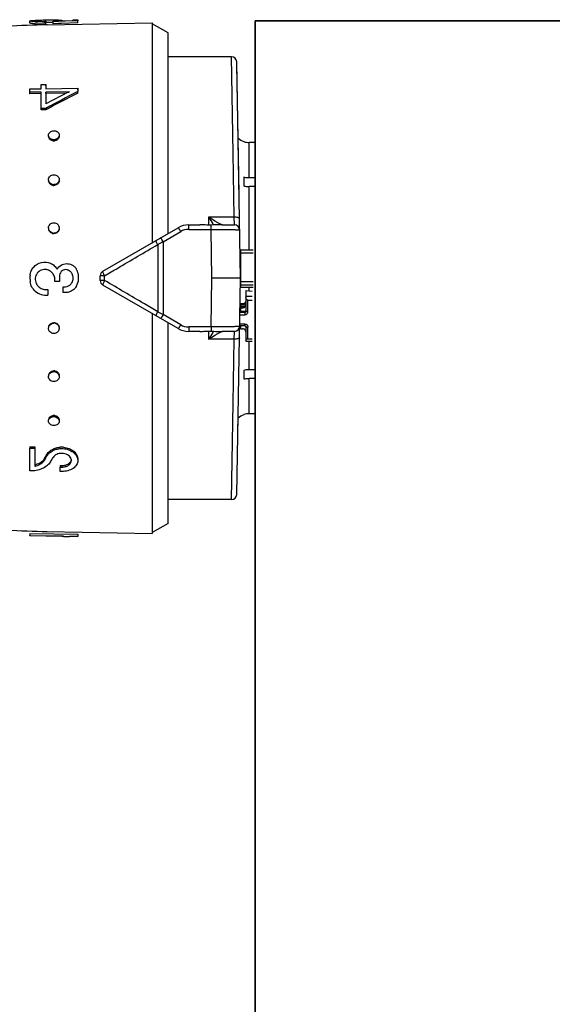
# Model space of a CAD drawing. Header units: millimetres. Extents: x -727 to 69715, y -15705 to 98123.
# Tile 80 of 256: x 23948 to 23998, y -15057 to -14965. Entities that reach past the tile are written whole.
import ezdxf

# ---------------------------------------------------------------- set-up
doc = ezdxf.new("R2010")
doc.units = ezdxf.units.MM
doc.layers.add('UT_ZAŘÍZENÍ - OT', color=3, linetype='Continuous', lineweight=35)

msp = doc.modelspace()

# ---------------------------------------------------------------- linework, layer by layer
at = {"color": 0, "linetype": 'Continuous'}
for p, q in [((23949.001, -14965.056), (23948.998, -14964.856)), ((23949.634, -14964.81), (23949.649, -14964.809)), ((23949.649, -14964.809), (23949.661, -14964.809)), ((23949.65, -14964.869), (23949.65, -14964.823)), ((23950.564, -14964.796), (23950.441, -14964.798)), ((23950.488, -14964.895), (23950.488, -14964.958)), ((23950.491, -14965.157), (23950.488, -14964.958)), ((23950.564, -14964.996), (23950.489, -14964.997)), ((23950.633, -14965.22), (23960.501, -14965.047)), ((23951.175, -14964.99), (23951.144, -14964.99)), ((23951.173, -14964.929), (23951.173, -14964.876)), ((23951.603, -14964.913), (23951.173, -14964.929)), ((23951.177, -14965.128), (23951.173, -14964.929)), ((23951.693, -14965.109), (23951.177, -14965.128)), ((23951.397, -14964.856), (23951.396, -14964.792)), ((23951.69, -14964.91), (23951.603, -14964.913)), ((23951.685, -14964.861), (23951.988, -14964.852)), ((23952.981, -14964.865), (23951.69, -14964.91)), ((23951.952, -14965.1), (23951.693, -14965.109)), ((23951.834, -14964.857), (23951.834, -14964.842)), ((23953.501, -14965.046), (23951.952, -14965.1)), ((23951.988, -14964.852), (23953.047, -14964.818)), ((23951.997, -14964.798), (23951.998, -14964.851)), ((23953.049, -14964.862), (23952.981, -14964.865)), ((23953.047, -14964.75), (23953.497, -14964.742)), ((23953.047, -14964.818), (23953.047, -14964.75)), ((23953.497, -14964.847), (23953.049, -14964.862)), ((23953.497, -14964.742), (23953.497, -14964.847)), ((23953.501, -14965.046), (23953.497, -14964.847)), ((23960.501, -14965.047), (23960.501, -14985.692)), ((23962.001, -14965.987), (23960.501, -14965.121)), ((23962.001, -14984.826), (23962.001, -14965.987)), ((23967.947, -14968.221), (23962.001, -14968.221)), ((23968.101, -14977.286), (23967.947, -14968.221)), ((23968.801, -14989.021), (23968.447, -14968.713)), ((23968.663, -14981.087), (23968.451, -14968.962)), ((23950.048, -14970.826), (23950.498, -14970.821)), ((23950.048, -14971.232), (23950.048, -14970.826)), ((23950.498, -14970.821), (23950.498, -14971.226)), ((23950.501, -14970.971), (23950.498, -14970.821)), ((23948.998, -14971.245), (23950.048, -14971.232)), ((23948.998, -14971.556), (23948.998, -14971.245)), ((23950.048, -14971.543), (23948.998, -14971.556)), ((23949.001, -14971.7), (23948.998, -14971.556)), ((23950.051, -14971.687), (23949.001, -14971.7)), ((23950.048, -14973.075), (23950.048, -14971.543)), ((23950.498, -14971.226), (23953.497, -14971.187)), ((23952.712, -14971.509), (23950.498, -14971.537)), ((23950.498, -14971.537), (23950.498, -14972.656)), ((23950.501, -14971.682), (23950.498, -14971.537)), ((23952.419, -14971.657), (23950.501, -14971.682)), ((23950.501, -14971.682), (23950.501, -14972.539)), ((23952.657, -14971.537), (23952.712, -14971.509)), ((23953.497, -14971.499), (23953.442, -14971.527)), ((23953.497, -14971.187), (23953.497, -14971.499)), ((23953.501, -14971.334), (23953.497, -14971.187)), ((23953.501, -14971.643), (23953.497, -14971.499)), ((23950.498, -14973.07), (23950.048, -14973.075)), ((23950.051, -14973.206), (23950.048, -14973.075)), ((23950.501, -14973.201), (23950.051, -14973.206)), ((23950.501, -14973.201), (23950.498, -14973.07)), ((23950.553, -14973.173), (23950.501, -14973.201)), ((23969.101, -14976.185), (23969.101, -14976.198)), ((23969.601, -14979.608), (23969.601, -14976.284)), ((23970.171, -14976.284), (23969.601, -14976.284)), ((23968.204, -14983.296), (23968.101, -14977.286)), ((23969.101, -14979.547), (23969.101, -14980.361)), ((23970.219, -14979.608), (23969.601, -14979.608)), ((23969.601, -14986.347), (23969.601, -14980.421)), ((23970.226, -14980.421), (23969.601, -14980.421)), ((23965.801, -14983.296), (23965.801, -14984.03)), ((23968.204, -14983.296), (23965.801, -14983.296)), ((23968.223, -14984.021), (23968.204, -14983.296)), ((23955.851, -14988.377), (23962.931, -14984.289)), ((23961.535, -14985.609), (23963.181, -14984.641)), ((23963.931, -14984.436), (23963.931, -14984.021)), ((23963.931, -14984.021), (23964.958, -14984.021)), ((23963.931, -14984.436), (23966.029, -14984.436)), ((23966.029, -14984.436), (23966.029, -14984.029)), ((23966.101, -14989.021), (23966.029, -14984.436)), ((23967.065, -14984.021), (23968.223, -14984.021)), ((23961.535, -14985.609), (23961.535, -14992.433)), ((23961.014, -14985.866), (23961.014, -14992.177)), ((23968.801, -14986.347), (23968.801, -14989.869)), ((23968.801, -14986.347), (23970.001, -14986.347)), ((23968.801, -14986.631), (23970.001, -14986.631)), ((23951.787, -14989.324), (23951.337, -14989.324)), ((23955.601, -14989.233), (23955.601, -14988.81)), ((23956.014, -14989.237), (23956.014, -14988.806)), ((23966.029, -14993.606), (23966.101, -14989.021)), ((23968.801, -14989.021), (23966.101, -14989.021)), ((23968.447, -15009.33), (23968.801, -14989.021)), ((23968.801, -14989.327), (23970.001, -14989.327)), ((23950.678, -14990.093), (23950.678, -14990.627)), ((23952.107, -14990.365), (23952.107, -14989.83)), ((23962.931, -14993.753), (23955.851, -14989.666)), ((23968.801, -14989.642), (23970.001, -14989.642)), ((23968.801, -14989.869), (23970.001, -14989.869)), ((23969.301, -14990.196), (23969.301, -14992.119)), ((23969.301, -14990.196), (23969.901, -14990.229)), ((23969.601, -14990.212), (23969.601, -14989.869)), ((23968.756, -14991.636), (23968.761, -14991.313)), ((23969.301, -14990.727), (23969.901, -14990.727)), ((23969.501, -14992.158), (23969.501, -14991.079)), ((23969.501, -14991.079), (23969.901, -14991.079)), ((23968.745, -14992.217), (23969.201, -14992.217)), ((23968.801, -14992.061), (23968.748, -14992.061)), ((23968.801, -14991.865), (23968.752, -14991.865)), ((23968.755, -14991.67), (23969.165, -14991.67)), ((23968.803, -14991.639), (23968.756, -14991.636)), ((23968.801, -14991.425), (23968.801, -14991.67)), ((23969.001, -14991.425), (23968.801, -14991.425)), ((23968.801, -14991.523), (23969.001, -14991.523)), ((23968.801, -14991.718), (23968.801, -14992.159)), ((23969.001, -14991.718), (23968.801, -14991.718)), ((23968.801, -14991.815), (23969.001, -14991.815)), ((23969.201, -14992.159), (23968.801, -14992.159)), ((23969.001, -14991.425), (23969.001, -14991.523)), ((23969.001, -14991.718), (23969.001, -14991.815)), ((23969.201, -14992.159), (23969.201, -14992.452)), ((23960.501, -14992.35), (23960.501, -15012.995)), ((23963.181, -14993.402), (23961.535, -14992.433)), ((23962.001, -15012.055), (23962.001, -14993.216)), ((23968.741, -14992.452), (23969.201, -14992.452)), ((23963.931, -14993.606), (23963.931, -14994.021)), ((23966.029, -14993.606), (23963.931, -14993.606)), ((23964.958, -14994.021), (23963.931, -14994.021)), ((23965.801, -14994.013), (23965.801, -14994.746)), ((23966.029, -14993.606), (23966.029, -14994.014)), ((23968.223, -14994.021), (23967.065, -14994.021)), ((23968.204, -14994.746), (23968.223, -14994.021)), ((23969.201, -14993.496), (23968.723, -14993.496)), ((23969.201, -14993.335), (23968.726, -14993.335)), ((23968.801, -14993.496), (23968.801, -14993.777)), ((23968.801, -14993.777), (23969.001, -14993.777)), ((23969.201, -14993.496), (23969.201, -14993.335)), ((23969.301, -14993.59), (23969.301, -14994.944)), ((23969.501, -14994.708), (23969.501, -14993.629)), ((23968.204, -14994.746), (23965.801, -14994.746)), ((23968.101, -15000.757), (23968.204, -14994.746)), ((23969.301, -14994.944), (23969.901, -14994.944)), ((23969.501, -14994.708), (23969.901, -14994.708)), ((23969.601, -14997.621), (23969.601, -14994.944)), ((23969.101, -14997.682), (23969.101, -14998.495)), ((23970.226, -14997.621), (23969.601, -14997.621)), ((23969.601, -15001.758), (23969.601, -14998.434)), ((23970.219, -14998.434), (23969.601, -14998.434)), ((23967.947, -15009.821), (23968.101, -15000.757)), ((23969.101, -15001.844), (23969.101, -15001.857)), ((23970.171, -15001.758), (23969.601, -15001.758)), ((23968.546, -15003.636), (23968.561, -15002.774)), ((23949.001, -15004.862), (23948.998, -15004.994)), ((23948.998, -15007.136), (23948.998, -15004.994)), ((23948.998, -15004.994), (23949.448, -15004.999)), ((23949.001, -15004.862), (23949.451, -15004.867)), ((23949.451, -15004.867), (23949.448, -15004.999)), ((23949.448, -15004.999), (23949.448, -15006.687)), ((23950.368, -15005.974), (23950.365, -15006.115)), ((23950.478, -15005.927), (23950.506, -15005.879)), ((23950.595, -15005.599), (23950.623, -15005.551)), ((23950.623, -15005.551), (23950.62, -15005.689)), ((23951.851, -15006.619), (23951.847, -15006.765)), ((23951.847, -15007.173), (23951.847, -15006.765)), ((23951.847, -15006.765), (23951.997, -15006.767)), ((23951.851, -15006.619), (23952.001, -15006.621)), ((23952.001, -15006.621), (23951.997, -15006.767)), ((23951.997, -15007.175), (23951.847, -15007.173)), ((23967.947, -15009.821), (23962.001, -15009.821)), ((23962.001, -15012.055), (23960.501, -15012.921)), ((23949.001, -15013.007), (23948.998, -15013.207)), ((23948.998, -15013.219), (23948.998, -15013.207)), ((23948.998, -15013.207), (23953.497, -15013.285)), ((23952.147, -15013.274), (23948.998, -15013.219)), ((23949.001, -15013.007), (23953.501, -15013.086)), ((23950.633, -15012.823), (23960.501, -15012.995)), ((23952.147, -15013.277), (23952.147, -15013.274)), ((23952.147, -15013.277), (23952.71, -15013.287)), ((23953.501, -15013.086), (23953.497, -15013.285)), ((23953.501, -15013.096), (23953.497, -15013.296)), ((23953.497, -15013.285), (23953.497, -15013.296))]:
    msp.add_line(p, q, dxfattribs=at)
for centre, radius, start, end in [((23952.204, -15055.206), 90, 91, 95.86353), ((23950.116, -14956.38), 8.577, 265.82558, 266.62577), ((23950.117, -14956.529), 8.626, 265.85586, 266.65073), ((23950.266, -15000.544), 35.74, 91.01238, 91.21551), ((23950.189, -14955.126), 9.833, 266.63176, 267.39596), ((23950.19, -14955.258), 9.899, 266.65673, 267.41559), ((23949.794, -14966.605), 1.789, 94.25337, 94.6326), ((23949.85, -14967.374), 2.559, 93.45872, 94.22835), ((23950.271, -14952.416), 12.544, 270.2757, 270.99142), ((23950.314, -14954.867), 10.03, 270.37671, 270.99382), ((23950.724, -14958.468), 6.424, 274.00652, 274.76218), ((23950.81, -14959.51), 5.379, 274.77014, 275.5791), ((23951.247, -14970.07), 5.28, 88.37447, 89.19799), ((23952.107, -15006.899), 42.126, 90.84632, 91.00332), ((23951.822, -14987.798), 23.023, 90.56986, 90.83886), ((23951.722, -14978.002), 13.227, 90.13111, 90.55891), ((23967.947, -14968.721), 0.5, 1.00273, 90.00005), ((24000.786, -15065.461), 105.191, 116.74897, 118.55954), ((24000.331, -15066.125), 105.923, 116.89327, 118.06457), ((24000.522, -15065.838), 105.279, 116.52799, 118.3353), ((23997.418, -15060.437), 99.533, 116.72558, 116.87901), ((23951.091, -14975.701), 0.34, 181.83857, 189.22993), ((23951.243, -14975.431), 0.578, 257.40046, 263.77919), ((23951.247, -14975.534), 0.583, 257.43846, 263.79562), ((23951.242, -14975.442), 0.567, 263.76903, 270.51539), ((23951.246, -14975.545), 0.572, 263.78497, 270.51556), ((23951.241, -14975.432), 0.577, 270.61415, 283.65474), ((23951.245, -14975.534), 0.582, 270.61233, 283.61615), ((23951.421, -14975.692), 0.33, 0.0012, 1.80344), ((23969.601, -14974.771), 1.5, 226.64917, 250.52878), ((23969.603, -14974.775), 1.509, 250.58004, 269.92942), ((23951.162, -14979.772), 0.415, 180.00363, 182.62681), ((23951.246, -14979.708), 0.529, 255.90699, 262.90203), ((23951.244, -14979.722), 0.515, 262.89641, 270.33517), ((23951.334, -14979.841), 0.417, 351.68515, 359.95596), ((23951.25, -14979.776), 0.533, 255.94846, 262.92018), ((23951.248, -14979.791), 0.519, 262.91395, 270.33539), ((23986.584, -14970.774), 24.264, 211.06983, 212.81472), ((23982.627, -14973.319), 19.559, 212.83138, 213.19135), ((23951.218, -14984.306), 0.471, 180.01487, 185.18459), ((23951.248, -14984.296), 0.505, 254.94557, 262.29746), ((23951.252, -14984.327), 0.509, 254.989, 262.3166), ((23951.246, -14984.313), 0.488, 262.29512, 270.14263), ((23951.25, -14984.344), 0.492, 262.31359, 270.14288), ((23963.931, -14986.021), 2, 90, 120), ((23963.932, -14985.915), 1.479, 90.0293, 120.51258), ((23968.223, -14984.521), 0.5, 0.9973, 89.99995), ((24069.097, -15204.982), 244.324, 116.11937, 116.25551), ((23968.702, -14987.177), 0.0994, 313.59217, 359.98031), ((23968.701, -14987.165), 0.301, 284.00989, 289.44256), ((23950.394, -14989.084), 0.878, 79.26214, 86.10486), ((23950.384, -14989.133), 0.927, 73.07928, 79.21627), ((23950.38, -14989.171), 0.963, 41.07571, 50.01192), ((23950.375, -14989.175), 0.97, 32.46127, 41.04427), ((23952.356, -14988.799), 0.576, 71.25318, 78.39725), ((23952.359, -14988.792), 0.569, 63.84048, 71.25521), ((23952.234, -14989.028), 0.836, 39.13046, 49.82845), ((23952.24, -14989.023), 0.828, 29.69129, 39.12926), ((23952.437, -14988.722), 1.078, 27.84061, 34.02965), ((23952.441, -14988.72), 1.073, 21.6663, 27.84286), ((23952.459, -14988.713), 1.054, 15.21143, 21.66816), ((23951.547, -14988.96), 1.999, 11.83461, 15.19202), ((23956.101, -14988.81), 0.5, 120, 180), ((23968.701, -14988.793), 0.3, 70.55401, 72.35353), ((23951.659, -14989.021), 2.661, 174.20363, 187.38301), ((23954.084, -14989.021), 2.316, 172.81682, 187.51949), ((23952.229, -14989.013), 0.841, 320.92395, 328.11089), ((23952.339, -14989.184), 1.181, 339.47291, 345.3977), ((23956.101, -14989.233), 0.5, 180, 240), ((23950.56, -14988.987), 1.644, 229.79423, 274.1007), ((23950.388, -14989.127), 0.893, 214.11402, 220.95302), ((23950.559, -14988.979), 1.119, 220.98571, 227.22441), ((23950.56, -14988.995), 1.104, 269.87405, 276.1358), ((23952.25, -14989.058), 0.785, 259.56156, 266.77563), ((23952.237, -14989.02), 0.831, 307.97112, 320.9467), ((23952.278, -14989.159), 1.247, 328.36326, 330.5708), ((23952.293, -14989.166), 1.23, 330.55262, 339.45926), ((23969.011, -14991.228), 0.29, 325.94596, 359.95559), ((24069.097, -14773.06), 244.324, 243.74449, 243.88063), ((23951.249, -14993.699), 0.493, 81.96974, 89.79318), ((23951.247, -14993.717), 0.51, 74.66061, 81.97306), ((23951.246, -14993.73), 0.489, 81.95126, 89.79291), ((23951.243, -14993.748), 0.507, 74.61727, 81.95392), ((23951.267, -14993.739), 0.481, 352.20997, 354.91531), ((23963.931, -14992.021), 2, 240, 270), ((23963.932, -14992.128), 1.479, 239.48743, 269.97069), ((23986.506, -15007.219), 24.171, 147.18194, 148.9335), ((23982.97, -15004.946), 19.968, 146.8123, 147.16491), ((23968.223, -14993.521), 0.5, 270, 359), ((23969.213, -14993.59), 0.0882, 0.03691, 8.66078), ((23951.244, -14998.321), 0.516, 82.18024, 89.60747), ((23951.247, -14998.253), 0.52, 82.19776, 89.60771), ((23951.242, -14998.338), 0.533, 75.22208, 82.18643), ((23951.245, -14998.27), 0.537, 75.26335, 82.20456), ((23951.091, -15002.341), 0.34, 170.77007, 178.16143), ((23951.243, -15002.607), 0.574, 89.52764, 102.6205), ((23951.246, -15002.505), 0.579, 90.47615, 102.57666), ((23951.246, -15002.489), 0.563, 89.46365, 90.42767), ((23951.242, -15002.602), 0.569, 82.70603, 89.43816), ((23951.245, -15002.5), 0.574, 82.72194, 89.43835), ((23951.24, -15002.617), 0.584, 76.3765, 82.71678), ((23951.244, -15002.514), 0.588, 76.41423, 82.73319), ((23951.421, -15002.351), 0.33, 358.19656, 359.9988), ((23969.601, -15003.271), 1.5, 109.47122, 133.35083), ((23969.603, -15003.268), 1.509, 90.07058, 109.41996), ((23951.979, -15006.845), 1.949, 89.34777, 93.68224), ((23951.978, -15006.877), 1.981, 84.74512, 89.3338), ((23949.499, -15005.427), 1.027, 315.49883, 321.71461), ((23949.578, -15005.489), 0.927, 321.71489, 328.50896), ((23911.948, -14982.833), 44.921, 328.78337, 329.0635), ((23912.426, -14982.787), 44.466, 328.57088, 328.85214), ((23911.074, -14981.97), 46.046, 328.85211, 329.1259), ((23910.225, -14981.802), 46.929, 329.13232, 329.40315), ((23951.488, -15006.203), 1.009, 142.68913, 149.33475), ((23951.583, -15006.276), 1.129, 136.6726, 142.69573), ((23912.693, -14982.906), 44.808, 328.5423, 329.17295), ((23952.439, -15006.146), 0.458, 358.60453, 6.96692), ((23949.063, -15004.817), 1.908, 281.62893, 285.76186), ((23967.947, -15009.321), 0.5, 270, 359), ((23952.204, -14922.837), 90, 264.13647, 269)]:
    msp.add_arc(centre, radius, start, end, dxfattribs=at)
at = {"color": 0, "linetype": 'Continuous', "extrusion": (0, 0, -1)}
for centre, major_axis, ratio, start_param, end_param in [((23969.501, -14990.844), (0, -0.235), 0.85043, 0, 1.570796), ((23969.501, -14994.865), (0.2, 0), 0.785695, 3.141593, 4.712389)]:
    msp.add_ellipse(centre, major_axis=major_axis, ratio=ratio, start_param=start_param, end_param=end_param, dxfattribs=at)
at = {"color": 0, "linetype": 'Continuous'}
for points, knots in [([(23948.998, -14964.856), (23948.998, -14964.853), (23949.005, -14964.847), (23949.013, -14964.844), (23949.018, -14964.843)], [0, 0, 0, 0, 0.34526, 1, 1, 1, 1]), ([(23949.492, -14964.934), (23949.422, -14964.929), (23949.324, -14964.92), (23949.203, -14964.906), (23949.132, -14964.896), (23949.076, -14964.886), (23949.035, -14964.876), (23949.011, -14964.869), (23948.998, -14964.86), (23948.998, -14964.856)], [0, 0, 0, 0, 0.415889, 0.585993, 0.728367, 0.841268, 0.923827, 0.975949, 1, 1, 1, 1]), ([(23949.494, -14965.133), (23949.424, -14965.128), (23949.326, -14965.119), (23949.205, -14965.105), (23949.135, -14965.095), (23949.079, -14965.086), (23949.038, -14965.076), (23949.015, -14965.068), (23949.001, -14965.06), (23949.001, -14965.056)], [0, 0, 0, 0, 0.416026, 0.586157, 0.728535, 0.841423, 0.923955, 0.976034, 1, 1, 1, 1]), ([(23949.018, -14964.843), (23949.022, -14964.842), (23949.041, -14964.836), (23949.061, -14964.833), (23949.078, -14964.831)], [0, 0, 0, 0, 0.194984, 1, 1, 1, 1]), ([(23949.078, -14964.831), (23949.134, -14964.824), (23949.277, -14964.818), (23949.42, -14964.814), (23949.508, -14964.812)], [0, 0, 0, 0, 0.393124, 1, 1, 1, 1]), ([(23949.541, -14964.842), (23949.54, -14964.842), (23949.54, -14964.843), (23949.54, -14964.843), (23949.54, -14964.844)], [0, 0, 0, 0, 0.519614, 1, 1, 1, 1]), ([(23949.54, -14964.844), (23949.54, -14964.846), (23949.545, -14964.849), (23949.562, -14964.855), (23949.6, -14964.863), (23949.661, -14964.871), (23949.711, -14964.875), (23949.739, -14964.878)], [0, 0, 0, 0, 0.026104, 0.078509, 0.271488, 0.580502, 1, 1, 1, 1]), ([(23949.65, -14964.823), (23949.635, -14964.824), (23949.609, -14964.826), (23949.575, -14964.831), (23949.554, -14964.835), (23949.542, -14964.839), (23949.541, -14964.842)], [0, 0, 0, 0, 0.402142, 0.703286, 0.901798, 1, 1, 1, 1]), ([(23950.441, -14964.798), (23950.302, -14964.8), (23950.053, -14964.806), (23949.805, -14964.813), (23949.696, -14964.82)], [0, 0, 0, 0, 0.5608, 1, 1, 1, 1]), ([(23949.739, -14964.878), (23949.782, -14964.881), (23949.995, -14964.895), (23950.209, -14964.898), (23950.38, -14964.897)], [0, 0, 0, 0, 0.202928, 1, 1, 1, 1]), ([(23950.331, -14964.96), (23950.28, -14964.96), (23950.083, -14964.96), (23949.887, -14964.955), (23949.742, -14964.949)], [0, 0, 0, 0, 0.261385, 1, 1, 1, 1]), ([(23950.491, -14965.157), (23950.426, -14965.158), (23950.177, -14965.16), (23949.928, -14965.156), (23949.744, -14965.147)], [0, 0, 0, 0, 0.261104, 1, 1, 1, 1]), ([(23951.142, -14964.79), (23951.098, -14964.79), (23950.905, -14964.791), (23950.712, -14964.793), (23950.564, -14964.796)], [0, 0, 0, 0, 0.228486, 1, 1, 1, 1]), ([(23951.144, -14964.99), (23951.1, -14964.99), (23950.907, -14964.991), (23950.713, -14964.993), (23950.564, -14964.996)], [0, 0, 0, 0, 0.228577, 1, 1, 1, 1]), ([(23951.32, -14964.791), (23951.307, -14964.79), (23951.247, -14964.79), (23951.188, -14964.79), (23951.142, -14964.79)], [0, 0, 0, 0, 0.229978, 1, 1, 1, 1]), ([(23951.333, -14964.863), (23951.371, -14964.859), (23951.437, -14964.852), (23951.513, -14964.841), (23951.558, -14964.832), (23951.58, -14964.826), (23951.593, -14964.822), (23951.6, -14964.816), (23951.6, -14964.814)], [0, 0, 0, 0, 0.416564, 0.727805, 0.840468, 0.923103, 0.975235, 1, 1, 1, 1]), ([(23951.507, -14964.797), (23951.499, -14964.796), (23951.462, -14964.794), (23951.425, -14964.793), (23951.396, -14964.792)], [0, 0, 0, 0, 0.216654, 1, 1, 1, 1]), ([(23951.576, -14964.804), (23951.571, -14964.803), (23951.549, -14964.8), (23951.526, -14964.798), (23951.507, -14964.797)], [0, 0, 0, 0, 0.191517, 1, 1, 1, 1]), ([(23951.6, -14964.814), (23951.6, -14964.811), (23951.589, -14964.806), (23951.582, -14964.805), (23951.576, -14964.804)], [0, 0, 0, 0, 0.306489, 1, 1, 1, 1]), ([(23951.834, -14964.842), (23951.823, -14964.843), (23951.774, -14964.851), (23951.724, -14964.857), (23951.685, -14964.861)], [0, 0, 0, 0, 0.219199, 1, 1, 1, 1]), ([(23951.691, -14964.776), (23951.706, -14964.776), (23951.758, -14964.776), (23951.81, -14964.776), (23951.848, -14964.777)], [0, 0, 0, 0, 0.28218, 1, 1, 1, 1]), ([(23951.997, -14964.798), (23951.997, -14964.803), (23951.979, -14964.811), (23951.951, -14964.82), (23951.898, -14964.831), (23951.858, -14964.838), (23951.834, -14964.842)], [0, 0, 0, 0, 0.080473, 0.272652, 0.58028, 1, 1, 1, 1]), ([(23951.848, -14964.777), (23951.858, -14964.778), (23951.891, -14964.779), (23951.925, -14964.781), (23951.947, -14964.784)], [0, 0, 0, 0, 0.312325, 1, 1, 1, 1]), ([(23951.947, -14964.784), (23951.96, -14964.785), (23951.976, -14964.787), (23951.993, -14964.792), (23951.997, -14964.796), (23951.997, -14964.798)], [0, 0, 0, 0, 0.708486, 0.898996, 1, 1, 1, 1]), ([(23950.748, -14975.601), (23950.746, -14975.545), (23950.772, -14975.429), (23950.885, -14975.285), (23951.052, -14975.192), (23951.182, -14975.169), (23951.247, -14975.168)], [0, 0, 0, 0, 0.229393, 0.470966, 0.729703, 1, 1, 1, 1]), ([(23950.852, -14975.847), (23950.821, -14975.813), (23950.77, -14975.736), (23950.749, -14975.646), (23950.748, -14975.601)], [0, 0, 0, 0, 0.509651, 1, 1, 1, 1]), ([(23951.247, -14975.168), (23951.311, -14975.168), (23951.436, -14975.187), (23951.601, -14975.271), (23951.714, -14975.405), (23951.745, -14975.516), (23951.747, -14975.57)], [0, 0, 0, 0, 0.270385, 0.528616, 0.769944, 1, 1, 1, 1]), ([(23951.747, -14975.57), (23951.749, -14975.618), (23951.73, -14975.717), (23951.677, -14975.802), (23951.643, -14975.84)], [0, 0, 0, 0, 0.488775, 1, 1, 1, 1]), ([(23951.12, -14976.103), (23951.03, -14976.082), (23950.862, -14976.003), (23950.769, -14975.838), (23950.755, -14975.755)], [0, 0, 0, 0, 0.524629, 1, 1, 1, 1]), ([(23951.117, -14975.995), (23951.091, -14975.989), (23950.993, -14975.96), (23950.902, -14975.903), (23950.852, -14975.847)], [0, 0, 0, 0, 0.260211, 1, 1, 1, 1]), ([(23951.643, -14975.84), (23951.627, -14975.858), (23951.551, -14975.929), (23951.454, -14975.974), (23951.378, -14975.993)], [0, 0, 0, 0, 0.24218, 1, 1, 1, 1]), ([(23951.751, -14975.692), (23951.751, -14975.784), (23951.665, -14975.981), (23951.481, -14976.076), (23951.382, -14976.1)], [0, 0, 0, 0, 0.47302, 1, 1, 1, 1]), ([(23950.748, -14979.772), (23950.748, -14979.711), (23950.775, -14979.587), (23950.886, -14979.431), (23951.053, -14979.329), (23951.183, -14979.304), (23951.247, -14979.304)], [0, 0, 0, 0, 0.241806, 0.488407, 0.741812, 1, 1, 1, 1]), ([(23951.247, -14979.304), (23951.37, -14979.303), (23951.564, -14979.37), (23951.713, -14979.568), (23951.744, -14979.687), (23951.747, -14979.746)], [0, 0, 0, 0, 0.507384, 0.755665, 1, 1, 1, 1]), ([(23950.815, -14980.005), (23950.805, -14979.989), (23950.77, -14979.922), (23950.751, -14979.847), (23950.748, -14979.791)], [0, 0, 0, 0, 0.253103, 1, 1, 1, 1]), ([(23951.12, -14980.294), (23951.029, -14980.271), (23950.856, -14980.176), (23950.768, -14979.998), (23950.755, -14979.908)], [0, 0, 0, 0, 0.510101, 1, 1, 1, 1]), ([(23951.117, -14980.221), (23951.055, -14980.206), (23950.937, -14980.153), (23950.848, -14980.058), (23950.815, -14980.005)], [0, 0, 0, 0, 0.506643, 1, 1, 1, 1]), ([(23951.709, -14979.944), (23951.679, -14980.011), (23951.587, -14980.133), (23951.45, -14980.201), (23951.378, -14980.22)], [0, 0, 0, 0, 0.492845, 1, 1, 1, 1]), ([(23951.746, -14979.901), (23951.733, -14979.992), (23951.646, -14980.171), (23951.474, -14980.268), (23951.382, -14980.292)], [0, 0, 0, 0, 0.489899, 1, 1, 1, 1]), ([(23951.747, -14979.746), (23951.749, -14979.797), (23951.74, -14979.865), (23951.716, -14979.929), (23951.709, -14979.944)], [0, 0, 0, 0, 0.747031, 1, 1, 1, 1]), ([(23969.601, -14979.608), (23969.559, -14979.608), (23969.391, -14979.603), (23969.223, -14979.578), (23969.101, -14979.547)], [0, 0, 0, 0, 0.252472, 1, 1, 1, 1]), ([(23969.101, -14980.361), (23969.142, -14980.371), (23969.306, -14980.406), (23969.475, -14980.421), (23969.601, -14980.421)], [0, 0, 0, 0, 0.247091, 1, 1, 1, 1]), ([(23950.748, -14984.306), (23950.748, -14984.18), (23950.856, -14983.916), (23951.12, -14983.811), (23951.247, -14983.81)], [0, 0, 0, 0, 0.49811, 1, 1, 1, 1]), ([(23951.247, -14983.81), (23951.368, -14983.81), (23951.619, -14983.902), (23951.735, -14984.142), (23951.745, -14984.261)], [0, 0, 0, 0, 0.501804, 1, 1, 1, 1]), ([(23966.922, -14983.957), (23966.838, -14983.917), (23966.662, -14983.824), (23966.285, -14983.608), (23965.996, -14983.426), (23965.801, -14983.296)], [0, 0, 0, 0, 0.213248, 0.460801, 1, 1, 1, 1]), ([(23967, -14983.993), (23966.994, -14983.99), (23966.968, -14983.979), (23966.942, -14983.967), (23966.922, -14983.957)], [0, 0, 0, 0, 0.229765, 1, 1, 1, 1]), ([(23968.704, -14983.425), (23968.703, -14983.416), (23968.694, -14983.393), (23968.661, -14983.37), (23968.615, -14983.348), (23968.525, -14983.32), (23968.386, -14983.3), (23968.267, -14983.295), (23968.204, -14983.296)], [0, 0, 0, 0, 0.054454, 0.124226, 0.220024, 0.341181, 0.645763, 1, 1, 1, 1]), ([(23951.12, -14984.819), (23951.038, -14984.796), (23950.881, -14984.71), (23950.791, -14984.554), (23950.769, -14984.472)], [0, 0, 0, 0, 0.50198, 1, 1, 1, 1]), ([(23951.117, -14984.784), (23951.045, -14984.764), (23950.906, -14984.693), (23950.815, -14984.565), (23950.786, -14984.496)], [0, 0, 0, 0, 0.50114, 1, 1, 1, 1]), ([(23951.73, -14984.432), (23951.707, -14984.514), (23951.618, -14984.672), (23951.46, -14984.76), (23951.378, -14984.783)], [0, 0, 0, 0, 0.49918, 1, 1, 1, 1]), ([(23951.746, -14984.406), (23951.733, -14984.5), (23951.65, -14984.687), (23951.475, -14984.792), (23951.382, -14984.818)], [0, 0, 0, 0, 0.498032, 1, 1, 1, 1]), ([(23963.181, -14984.641), (23963.161, -14984.621), (23963.129, -14984.573), (23963.096, -14984.499), (23963.057, -14984.436), (23963.018, -14984.385), (23962.987, -14984.344), (23962.962, -14984.312), (23962.947, -14984.296), (23962.935, -14984.287), (23962.931, -14984.289)], [0, 0, 0, 0, 0.198142, 0.388892, 0.560134, 0.707991, 0.828678, 0.918542, 0.975091, 1, 1, 1, 1]), ([(23966.029, -14984.029), (23965.849, -14984.031), (23965.492, -14984.03), (23965.136, -14984.021), (23964.958, -14984.021)], [0, 0, 0, 0, 0.502804, 1, 1, 1, 1]), ([(23967.065, -14984.021), (23966.985, -14984.021), (23966.64, -14984.022), (23966.294, -14984.026), (23966.029, -14984.029)], [0, 0, 0, 0, 0.230893, 1, 1, 1, 1]), ([(23966.029, -14984.436), (23966.205, -14984.436), (23966.55, -14984.435), (23967.051, -14984.438), (23967.511, -14984.444), (23967.862, -14984.451), (23968.109, -14984.459), (23968.265, -14984.465), (23968.4, -14984.471), (23968.512, -14984.478), (23968.6, -14984.486), (23968.663, -14984.493), (23968.701, -14984.501), (23968.718, -14984.506), (23968.723, -14984.511), (23968.723, -14984.513)], [0, 0, 0, 0, 0.195605, 0.383531, 0.55643, 0.707585, 0.773165, 0.831259, 0.881323, 0.92293, 0.955723, 0.979458, 0.994025, 0.997954, 1, 1, 1, 1]), ([(23967.032, -14984.005), (23967.029, -14984.004), (23967.019, -14984), (23967.008, -14983.996), (23967, -14983.993)], [0, 0, 0, 0, 0.235586, 1, 1, 1, 1]), ([(23967.091, -14984.021), (23967.083, -14984.021), (23967.063, -14984.016), (23967.043, -14984.01), (23967.032, -14984.005)], [0, 0, 0, 0, 0.393757, 1, 1, 1, 1]), ([(23961.014, -14985.866), (23960.988, -14985.819), (23960.952, -14985.75), (23960.909, -14985.663), (23960.883, -14985.608), (23960.865, -14985.563), (23960.853, -14985.528), (23960.847, -14985.506), (23960.848, -14985.492), (23960.851, -14985.49)], [0, 0, 0, 0, 0.389691, 0.560136, 0.707341, 0.827183, 0.916538, 0.973346, 1, 1, 1, 1]), ([(23961.535, -14985.609), (23961.506, -14985.559), (23961.463, -14985.488), (23961.406, -14985.398), (23961.37, -14985.343), (23961.339, -14985.298), (23961.315, -14985.266), (23961.299, -14985.248), (23961.29, -14985.24), (23961.286, -14985.239), (23961.285, -14985.24)], [0, 0, 0, 0, 0.387648, 0.559336, 0.708365, 0.829964, 0.920373, 0.976704, 0.992026, 1, 1, 1, 1]), ([(23956.014, -14988.806), (23956.43, -14988.561), (23958.096, -14987.581), (23959.763, -14986.601), (23961.014, -14985.866)], [0, 0, 0, 0, 0.249365, 1, 1, 1, 1]), ([(23949.011, -14988.752), (23949.026, -14988.61), (23949.101, -14988.328), (23949.407, -14987.84), (23950.058, -14987.449), (23950.815, -14987.523), (23951.298, -14987.836), (23951.485, -14988.06), (23951.557, -14988.183)], [0, 0, 0, 0, 0.125806, 0.251598, 0.500158, 0.748611, 0.874302, 1, 1, 1, 1]), ([(23951.557, -14988.183), (23951.645, -14988.031), (23951.901, -14987.768), (23952.34, -14987.639), (23952.692, -14987.671), (23952.942, -14987.762), (23953.163, -14987.911), (23953.281, -14988.046), (23953.33, -14988.119)], [0, 0, 0, 0, 0.249691, 0.498274, 0.623384, 0.748679, 0.874168, 1, 1, 1, 1]), ([(23950.454, -14988.208), (23950.37, -14988.203), (23950.2, -14988.215), (23949.883, -14988.331), (23949.628, -14988.581), (23949.506, -14988.897), (23949.479, -14989.152), (23949.526, -14989.405), (23949.602, -14989.558), (23949.649, -14989.628)], [0, 0, 0, 0, 0.124702, 0.249421, 0.497433, 0.62303, 0.748788, 0.874419, 1, 1, 1, 1]), ([(23952.472, -14988.235), (23952.395, -14988.219), (23952.233, -14988.22), (23952.012, -14988.319), (23951.848, -14988.498), (23951.796, -14988.653), (23951.786, -14988.732)], [0, 0, 0, 0, 0.248903, 0.498305, 0.748695, 1, 1, 1, 1]), ([(23953.503, -14988.55), (23953.519, -14988.627), (23953.566, -14988.936), (23953.54, -14989.256), (23953.482, -14989.482)], [0, 0, 0, 0, 0.250786, 1, 1, 1, 1]), ([(23956.014, -14988.806), (23955.986, -14988.754), (23955.935, -14988.659), (23955.878, -14988.531), (23955.848, -14988.442), (23955.841, -14988.396), (23955.847, -14988.38), (23955.851, -14988.377)], [0, 0, 0, 0, 0.377895, 0.69297, 0.905251, 0.965919, 1, 1, 1, 1]), ([(23949.499, -14990.243), (23949.369, -14990.133), (23949.151, -14989.862), (23949.042, -14989.532), (23949.02, -14989.363)], [0, 0, 0, 0, 0.49938, 1, 1, 1, 1]), ([(23951.337, -14989.324), (23951.354, -14989.209), (23951.344, -14988.972), (23951.255, -14988.752), (23951.193, -14988.654)], [0, 0, 0, 0, 0.500135, 1, 1, 1, 1]), ([(23952.943, -14989.457), (23952.982, -14989.395), (23953.043, -14989.258), (23953.076, -14989.037), (23953.051, -14988.815), (23952.996, -14988.676), (23952.96, -14988.613)], [0, 0, 0, 0, 0.249892, 0.499949, 0.75024, 1, 1, 1, 1]), ([(23956.014, -14988.806), (23955.986, -14988.806), (23955.932, -14988.806), (23955.854, -14988.806), (23955.783, -14988.807), (23955.722, -14988.807), (23955.678, -14988.808), (23955.649, -14988.808), (23955.633, -14988.808), (23955.62, -14988.809), (23955.61, -14988.809), (23955.605, -14988.81), (23955.601, -14988.809), (23955.601, -14988.81)], [0, 0, 0, 0, 0.203374, 0.394866, 0.56769, 0.716771, 0.837685, 0.88646, 0.926896, 0.958626, 0.981467, 0.99529, 1, 1, 1, 1]), ([(23956.014, -14989.237), (23955.986, -14989.237), (23955.932, -14989.236), (23955.854, -14989.236), (23955.783, -14989.236), (23955.722, -14989.235), (23955.678, -14989.235), (23955.649, -14989.234), (23955.633, -14989.234), (23955.62, -14989.234), (23955.61, -14989.234), (23955.605, -14989.232), (23955.601, -14989.233), (23955.601, -14989.233)], [0, 0, 0, 0, 0.203374, 0.394866, 0.56769, 0.716771, 0.837685, 0.88646, 0.926896, 0.958626, 0.981467, 0.99529, 1, 1, 1, 1]), ([(23956.014, -14989.237), (23955.986, -14989.288), (23955.935, -14989.384), (23955.878, -14989.512), (23955.848, -14989.6), (23955.841, -14989.647), (23955.847, -14989.663), (23955.851, -14989.666)], [0, 0, 0, 0, 0.377895, 0.69297, 0.905251, 0.965919, 1, 1, 1, 1]), ([(23961.014, -14992.177), (23960.596, -14991.931), (23958.93, -14990.952), (23957.263, -14989.972), (23956.014, -14989.237)], [0, 0, 0, 0, 0.250578, 1, 1, 1, 1]), ([(23949.799, -14989.8), (23949.9, -14989.894), (23950.14, -14990.046), (23950.419, -14990.099), (23950.557, -14990.099)], [0, 0, 0, 0, 0.500561, 1, 1, 1, 1]), ([(23953.34, -14989.813), (23953.277, -14989.914), (23953.122, -14990.1), (23952.817, -14990.297), (23952.467, -14990.393), (23952.225, -14990.387), (23952.107, -14990.365)], [0, 0, 0, 0, 0.249964, 0.499879, 0.749906, 1, 1, 1, 1]), ([(23952.205, -14989.842), (23952.302, -14989.848), (23952.497, -14989.824), (23952.672, -14989.734), (23952.748, -14989.675)], [0, 0, 0, 0, 0.50069, 1, 1, 1, 1]), ([(23969.301, -14991.131), (23969.301, -14991.169), (23969.286, -14991.247), (23969.219, -14991.345), (23969.119, -14991.41), (23969.04, -14991.425), (23969.001, -14991.425)], [0, 0, 0, 0, 0.247784, 0.496832, 0.747734, 1, 1, 1, 1]), ([(23961.014, -14992.177), (23960.988, -14992.224), (23960.952, -14992.292), (23960.909, -14992.379), (23960.883, -14992.434), (23960.865, -14992.479), (23960.853, -14992.515), (23960.847, -14992.536), (23960.848, -14992.55), (23960.851, -14992.552)], [0, 0, 0, 0, 0.389693, 0.560138, 0.707342, 0.827185, 0.916539, 0.973347, 1, 1, 1, 1]), ([(23969.001, -14991.523), (23969.05, -14991.523), (23969.149, -14991.499), (23969.224, -14991.431), (23969.251, -14991.391)], [0, 0, 0, 0, 0.501963, 1, 1, 1, 1]), ([(23969.301, -14991.424), (23969.301, -14991.462), (23969.286, -14991.54), (23969.219, -14991.637), (23969.119, -14991.703), (23969.04, -14991.718), (23969.001, -14991.718)], [0, 0, 0, 0, 0.247784, 0.496832, 0.747734, 1, 1, 1, 1]), ([(23969.001, -14991.815), (23969.04, -14991.815), (23969.119, -14991.8), (23969.219, -14991.735), (23969.286, -14991.637), (23969.301, -14991.56), (23969.301, -14991.521)], [0, 0, 0, 0, 0.252266, 0.503168, 0.752216, 1, 1, 1, 1]), ([(23969.201, -14992.159), (23969.213, -14992.159), (23969.237, -14992.154), (23969.268, -14992.136), (23969.291, -14992.108), (23969.299, -14992.085), (23969.3, -14992.074)], [0, 0, 0, 0, 0.251925, 0.502849, 0.751924, 1, 1, 1, 1]), ([(23969.201, -14992.217), (23969.214, -14992.217), (23969.24, -14992.212), (23969.274, -14992.19), (23969.296, -14992.158), (23969.301, -14992.132), (23969.301, -14992.119)], [0, 0, 0, 0, 0.252236, 0.503168, 0.752245, 1, 1, 1, 1]), ([(23969.201, -14992.452), (23969.24, -14992.452), (23969.319, -14992.437), (23969.419, -14992.372), (23969.486, -14992.274), (23969.501, -14992.196), (23969.501, -14992.158)], [0, 0, 0, 0, 0.252255, 0.503168, 0.752226, 1, 1, 1, 1]), ([(23969.301, -14992.119), (23969.301, -14992.122), (23969.304, -14992.127), (23969.31, -14992.131), (23969.32, -14992.136), (23969.337, -14992.142), (23969.361, -14992.147), (23969.391, -14992.152), (23969.439, -14992.157), (23969.476, -14992.158), (23969.501, -14992.158)], [0, 0, 0, 0, 0.040706, 0.069574, 0.105554, 0.199505, 0.321626, 0.468167, 0.634164, 1, 1, 1, 1]), ([(23961.535, -14992.433), (23961.506, -14992.483), (23961.463, -14992.555), (23961.406, -14992.644), (23961.37, -14992.7), (23961.339, -14992.744), (23961.315, -14992.776), (23961.299, -14992.795), (23961.29, -14992.802), (23961.286, -14992.803), (23961.285, -14992.803)], [0, 0, 0, 0, 0.387648, 0.559336, 0.708365, 0.829964, 0.920373, 0.976704, 0.992026, 1, 1, 1, 1]), ([(23951.247, -14994.232), (23951.179, -14994.232), (23951.041, -14994.202), (23950.868, -14994.081), (23950.762, -14993.9), (23950.743, -14993.761), (23950.749, -14993.694)], [0, 0, 0, 0, 0.25144, 0.501784, 0.751362, 1, 1, 1, 1]), ([(23950.769, -14993.57), (23950.791, -14993.488), (23950.881, -14993.333), (23951.038, -14993.246), (23951.12, -14993.224)], [0, 0, 0, 0, 0.49802, 1, 1, 1, 1]), ([(23950.786, -14993.547), (23950.815, -14993.477), (23950.906, -14993.35), (23951.045, -14993.278), (23951.117, -14993.259)], [0, 0, 0, 0, 0.49886, 1, 1, 1, 1]), ([(23951.743, -14993.804), (23951.735, -14993.862), (23951.697, -14993.977), (23951.584, -14994.119), (23951.427, -14994.21), (23951.307, -14994.232), (23951.247, -14994.232)], [0, 0, 0, 0, 0.249231, 0.498303, 0.748586, 1, 1, 1, 1]), ([(23951.378, -14993.259), (23951.46, -14993.282), (23951.618, -14993.371), (23951.707, -14993.528), (23951.73, -14993.611)], [0, 0, 0, 0, 0.50082, 1, 1, 1, 1]), ([(23951.382, -14993.225), (23951.475, -14993.25), (23951.65, -14993.356), (23951.733, -14993.542), (23951.746, -14993.637)], [0, 0, 0, 0, 0.501968, 1, 1, 1, 1]), ([(23963.181, -14993.402), (23963.161, -14993.422), (23963.129, -14993.47), (23963.096, -14993.544), (23963.057, -14993.607), (23963.018, -14993.658), (23962.987, -14993.699), (23962.962, -14993.73), (23962.947, -14993.747), (23962.935, -14993.755), (23962.931, -14993.753)], [0, 0, 0, 0, 0.198108, 0.388908, 0.560156, 0.708001, 0.828682, 0.918545, 0.975091, 1, 1, 1, 1]), ([(23964.958, -14994.021), (23965.136, -14994.021), (23965.492, -14994.013), (23965.849, -14994.012), (23966.029, -14994.014)], [0, 0, 0, 0, 0.497196, 1, 1, 1, 1]), ([(23965.801, -14994.746), (23965.996, -14994.617), (23966.285, -14994.435), (23966.662, -14994.219), (23966.838, -14994.125), (23966.922, -14994.085)], [0, 0, 0, 0, 0.539199, 0.786752, 1, 1, 1, 1]), ([(23968.723, -14993.53), (23968.723, -14993.532), (23968.718, -14993.536), (23968.701, -14993.542), (23968.663, -14993.549), (23968.6, -14993.557), (23968.512, -14993.564), (23968.4, -14993.571), (23968.265, -14993.578), (23968.109, -14993.584), (23967.862, -14993.591), (23967.511, -14993.598), (23967.051, -14993.604), (23966.55, -14993.607), (23966.205, -14993.607), (23966.029, -14993.606)], [0, 0, 0, 0, 0.002046, 0.005975, 0.020542, 0.044277, 0.07707, 0.118677, 0.168741, 0.226835, 0.292415, 0.44357, 0.616469, 0.804395, 1, 1, 1, 1]), ([(23966.029, -14994.014), (23966.12, -14994.015), (23966.466, -14994.018), (23966.811, -14994.021), (23967.065, -14994.021)], [0, 0, 0, 0, 0.264643, 1, 1, 1, 1]), ([(23966.922, -14994.085), (23966.952, -14994.071), (23967.002, -14994.048), (23967.055, -14994.028), (23967.077, -14994.023)], [0, 0, 0, 0, 0.595054, 1, 1, 1, 1]), ([(23967.077, -14994.023), (23967.078, -14994.023), (23967.083, -14994.022), (23967.088, -14994.021), (23967.091, -14994.021)], [0, 0, 0, 0, 0.289793, 1, 1, 1, 1]), ([(23969.301, -14994.071), (23969.301, -14994.033), (23969.286, -14993.955), (23969.219, -14993.858), (23969.119, -14993.792), (23969.04, -14993.777), (23969.001, -14993.777)], [0, 0, 0, 0, 0.247784, 0.496832, 0.747734, 1, 1, 1, 1]), ([(23969.201, -14993.335), (23969.24, -14993.335), (23969.319, -14993.35), (23969.419, -14993.416), (23969.486, -14993.513), (23969.501, -14993.591), (23969.501, -14993.629)], [0, 0, 0, 0, 0.252255, 0.503168, 0.752226, 1, 1, 1, 1]), ([(23969.201, -14993.496), (23969.214, -14993.496), (23969.238, -14993.5), (23969.269, -14993.519), (23969.291, -14993.545), (23969.299, -14993.567), (23969.3, -14993.577)], [0, 0, 0, 0, 0.26767, 0.525516, 0.768461, 1, 1, 1, 1]), ([(23969.301, -14993.59), (23969.301, -14993.593), (23969.304, -14993.598), (23969.31, -14993.602), (23969.32, -14993.607), (23969.337, -14993.613), (23969.361, -14993.619), (23969.391, -14993.623), (23969.439, -14993.628), (23969.476, -14993.629), (23969.501, -14993.629)], [0, 0, 0, 0, 0.040706, 0.069574, 0.105554, 0.199505, 0.321626, 0.468167, 0.634164, 1, 1, 1, 1]), ([(23968.704, -14994.617), (23968.703, -14994.627), (23968.694, -14994.649), (23968.661, -14994.673), (23968.615, -14994.695), (23968.525, -14994.722), (23968.386, -14994.743), (23968.267, -14994.747), (23968.204, -14994.746)], [0, 0, 0, 0, 0.054452, 0.124207, 0.219995, 0.341151, 0.645741, 1, 1, 1, 1]), ([(23950.755, -14998.135), (23950.768, -14998.045), (23950.856, -14997.866), (23951.029, -14997.772), (23951.12, -14997.749)], [0, 0, 0, 0, 0.489899, 1, 1, 1, 1]), ([(23950.815, -14998.038), (23950.848, -14997.984), (23950.937, -14997.89), (23951.055, -14997.837), (23951.117, -14997.821)], [0, 0, 0, 0, 0.493357, 1, 1, 1, 1]), ([(23951.378, -14997.823), (23951.45, -14997.842), (23951.587, -14997.909), (23951.679, -14998.032), (23951.709, -14998.098)], [0, 0, 0, 0, 0.507155, 1, 1, 1, 1]), ([(23951.382, -14997.75), (23951.474, -14997.775), (23951.646, -14997.871), (23951.733, -14998.051), (23951.746, -14998.141)], [0, 0, 0, 0, 0.510101, 1, 1, 1, 1]), ([(23969.601, -14997.621), (23969.559, -14997.621), (23969.391, -14997.626), (23969.223, -14997.651), (23969.101, -14997.682)], [0, 0, 0, 0, 0.252472, 1, 1, 1, 1]), ([(23951.247, -14998.739), (23951.181, -14998.738), (23951.048, -14998.712), (23950.879, -14998.605), (23950.769, -14998.442), (23950.745, -14998.314), (23950.748, -14998.252)], [0, 0, 0, 0, 0.258416, 0.511779, 0.758272, 1, 1, 1, 1]), ([(23950.748, -14998.252), (23950.751, -14998.196), (23950.77, -14998.12), (23950.805, -14998.054), (23950.815, -14998.038)], [0, 0, 0, 0, 0.746897, 1, 1, 1, 1]), ([(23951.747, -14998.296), (23951.744, -14998.355), (23951.713, -14998.475), (23951.564, -14998.672), (23951.37, -14998.74), (23951.247, -14998.739)], [0, 0, 0, 0, 0.244335, 0.492616, 1, 1, 1, 1]), ([(23951.709, -14998.098), (23951.716, -14998.114), (23951.74, -14998.177), (23951.749, -14998.246), (23951.747, -14998.296)], [0, 0, 0, 0, 0.252969, 1, 1, 1, 1]), ([(23969.101, -14998.495), (23969.142, -14998.485), (23969.306, -14998.449), (23969.475, -14998.434), (23969.601, -14998.434)], [0, 0, 0, 0, 0.247091, 1, 1, 1, 1]), ([(23951.247, -15002.874), (23951.182, -15002.873), (23951.052, -15002.85), (23950.885, -15002.757), (23950.772, -15002.614), (23950.746, -15002.497), (23950.748, -15002.441)], [0, 0, 0, 0, 0.270297, 0.529034, 0.770607, 1, 1, 1, 1]), ([(23950.748, -15002.441), (23950.749, -15002.397), (23950.77, -15002.307), (23950.821, -15002.23), (23950.852, -15002.195)], [0, 0, 0, 0, 0.490349, 1, 1, 1, 1]), ([(23950.755, -15002.287), (23950.769, -15002.205), (23950.862, -15002.039), (23951.03, -15001.96), (23951.12, -15001.94)], [0, 0, 0, 0, 0.475371, 1, 1, 1, 1]), ([(23950.852, -15002.195), (23950.868, -15002.177), (23950.944, -15002.107), (23951.042, -15002.064), (23951.117, -15002.047)], [0, 0, 0, 0, 0.241743, 1, 1, 1, 1]), ([(23951.378, -15002.05), (23951.404, -15002.056), (23951.502, -15002.087), (23951.593, -15002.146), (23951.643, -15002.203)], [0, 0, 0, 0, 0.259523, 1, 1, 1, 1]), ([(23951.382, -15001.942), (23951.481, -15001.966), (23951.665, -15002.062), (23951.751, -15002.259), (23951.751, -15002.351)], [0, 0, 0, 0, 0.52698, 1, 1, 1, 1]), ([(23951.643, -15002.203), (23951.677, -15002.24), (23951.73, -15002.325), (23951.749, -15002.424), (23951.747, -15002.472)], [0, 0, 0, 0, 0.511225, 1, 1, 1, 1]), ([(23951.747, -15002.472), (23951.745, -15002.526), (23951.714, -15002.637), (23951.601, -15002.771), (23951.436, -15002.855), (23951.311, -15002.875), (23951.247, -15002.874)], [0, 0, 0, 0, 0.230056, 0.471384, 0.729615, 1, 1, 1, 1]), ([(23950.623, -15005.551), (23950.737, -15005.36), (23951.02, -15005.122), (23951.467, -15004.951), (23951.723, -15004.908), (23951.853, -15004.9)], [0, 0, 0, 0, 0.464053, 0.726092, 1, 1, 1, 1]), ([(23950.762, -15005.501), (23950.908, -15005.346), (23951.202, -15005.164), (23951.639, -15005.047), (23951.877, -15005.027), (23951.997, -15005.028)], [0, 0, 0, 0, 0.473959, 0.733478, 1, 1, 1, 1]), ([(23951.997, -15005.028), (23952.166, -15005.03), (23952.496, -15005.076), (23952.94, -15005.264), (23953.284, -15005.55), (23953.427, -15005.8), (23953.464, -15005.927)], [0, 0, 0, 0, 0.276815, 0.541296, 0.783329, 1, 1, 1, 1]), ([(23952.159, -15004.904), (23952.34, -15004.921), (23952.686, -15005.001), (23953.128, -15005.253), (23953.429, -15005.607), (23953.504, -15005.896), (23953.5, -15006.031)], [0, 0, 0, 0, 0.285569, 0.551478, 0.78834, 1, 1, 1, 1]), ([(23949.451, -15006.541), (23949.529, -15006.525), (23949.812, -15006.449), (23950.081, -15006.3), (23950.232, -15006.147)], [0, 0, 0, 0, 0.269283, 1, 1, 1, 1]), ([(23949.581, -15006.654), (23949.746, -15006.607), (23950.048, -15006.478), (23950.286, -15006.244), (23950.365, -15006.115)], [0, 0, 0, 0, 0.53047, 1, 1, 1, 1]), ([(23952.844, -15005.925), (23952.812, -15005.861), (23952.719, -15005.738), (23952.525, -15005.6), (23952.287, -15005.507), (23952.025, -15005.469), (23951.76, -15005.49), (23951.449, -15005.585), (23951.248, -15005.739), (23951.171, -15005.868)], [0, 0, 0, 0, 0.110355, 0.232071, 0.363298, 0.500079, 0.636986, 0.768855, 1, 1, 1, 1]), ([(23951.997, -15006.767), (23952.112, -15006.769), (23952.334, -15006.743), (23952.627, -15006.619), (23952.838, -15006.419), (23952.895, -15006.24), (23952.897, -15006.157)], [0, 0, 0, 0, 0.288289, 0.554647, 0.788959, 1, 1, 1, 1]), ([(23952.793, -15006.304), (23952.806, -15006.288), (23952.851, -15006.223), (23952.882, -15006.147), (23952.893, -15006.089)], [0, 0, 0, 0, 0.259352, 1, 1, 1, 1]), ([(23952.894, -15006.09), (23952.892, -15006.076), (23952.883, -15006.019), (23952.863, -15005.964), (23952.844, -15005.925)], [0, 0, 0, 0, 0.245195, 1, 1, 1, 1]), ([(23953.464, -15005.927), (23953.47, -15005.947), (23953.49, -15006.027), (23953.498, -15006.11), (23953.497, -15006.172)], [0, 0, 0, 0, 0.254201, 1, 1, 1, 1]), ([(23950.916, -15006.29), (23950.832, -15006.426), (23950.6, -15006.678), (23950.14, -15006.945), (23949.591, -15007.105), (23949.198, -15007.138), (23948.998, -15007.136)], [0, 0, 0, 0, 0.219385, 0.461046, 0.724092, 1, 1, 1, 1]), ([(23953.497, -15006.172), (23953.495, -15006.241), (23953.472, -15006.382), (23953.348, -15006.652), (23953.045, -15006.936), (23952.557, -15007.136), (23952.188, -15007.177), (23951.997, -15007.175)], [0, 0, 0, 0, 0.104904, 0.212347, 0.445391, 0.711352, 1, 1, 1, 1]), ([(23952.001, -15006.621), (23952.081, -15006.622), (23952.239, -15006.609), (23952.521, -15006.533), (23952.71, -15006.411), (23952.793, -15006.304)], [0, 0, 0, 0, 0.273822, 0.536871, 1, 1, 1, 1]), ([(23953.497, -15013.296), (23953.344, -15013.293), (23953.082, -15013.29), (23952.82, -15013.288), (23952.71, -15013.287)], [0, 0, 0, 0, 0.581949, 1, 1, 1, 1])]:
    msp.add_open_spline(points, degree=3, knots=knots, dxfattribs=at)
for points in [[(23951.378, -14980.22), (23951.335, -14980.231), (23951.291, -14980.237), (23951.247, -14980.237)], [(23951.382, -14980.292), (23951.339, -14980.303), (23951.295, -14980.309), (23951.251, -14980.31)], [(23950.786, -14984.496), (23950.767, -14984.449), (23950.754, -14984.399), (23950.749, -14984.349)], [(23951.378, -14984.783), (23951.335, -14984.795), (23951.291, -14984.801), (23951.247, -14984.801)], [(23951.382, -14984.818), (23951.339, -14984.829), (23951.295, -14984.836), (23951.251, -14984.836)], [(23951.745, -14984.261), (23951.751, -14984.318), (23951.745, -14984.377), (23951.73, -14984.432)], [(23950.999, -14988.433), (23950.899, -14988.349), (23950.779, -14988.284), (23950.654, -14988.246)], [(23952.773, -14988.389), (23952.723, -14988.347), (23952.668, -14988.31), (23952.61, -14988.281)], [(23951.12, -14993.224), (23951.163, -14993.213), (23951.207, -14993.207), (23951.251, -14993.207)], [(23950.749, -14993.694), (23950.754, -14993.643), (23950.767, -14993.593), (23950.786, -14993.547)], [(23951.117, -14993.259), (23951.16, -14993.247), (23951.204, -14993.241), (23951.247, -14993.241)], [(23951.73, -14993.611), (23951.745, -14993.666), (23951.751, -14993.724), (23951.745, -14993.781)], [(23951.117, -14997.821), (23951.16, -14997.811), (23951.204, -14997.805), (23951.247, -14997.805)], [(23951.12, -14997.749), (23951.163, -14997.738), (23951.207, -14997.733), (23951.251, -14997.733)]]:
    msp.add_open_spline(points, degree=3, dxfattribs=at)
at = {"layer": 'UT_ZAŘÍZENÍ - OT', "linetype": 'Continuous'}
for p, q in [((23970.171, -14964.862), (23970.171, -15464.862)), ((25770.171, -14964.862), (23970.171, -14964.862))]:
    msp.add_line(p, q, dxfattribs=at)

doc.saveas('drawing.dxf')
